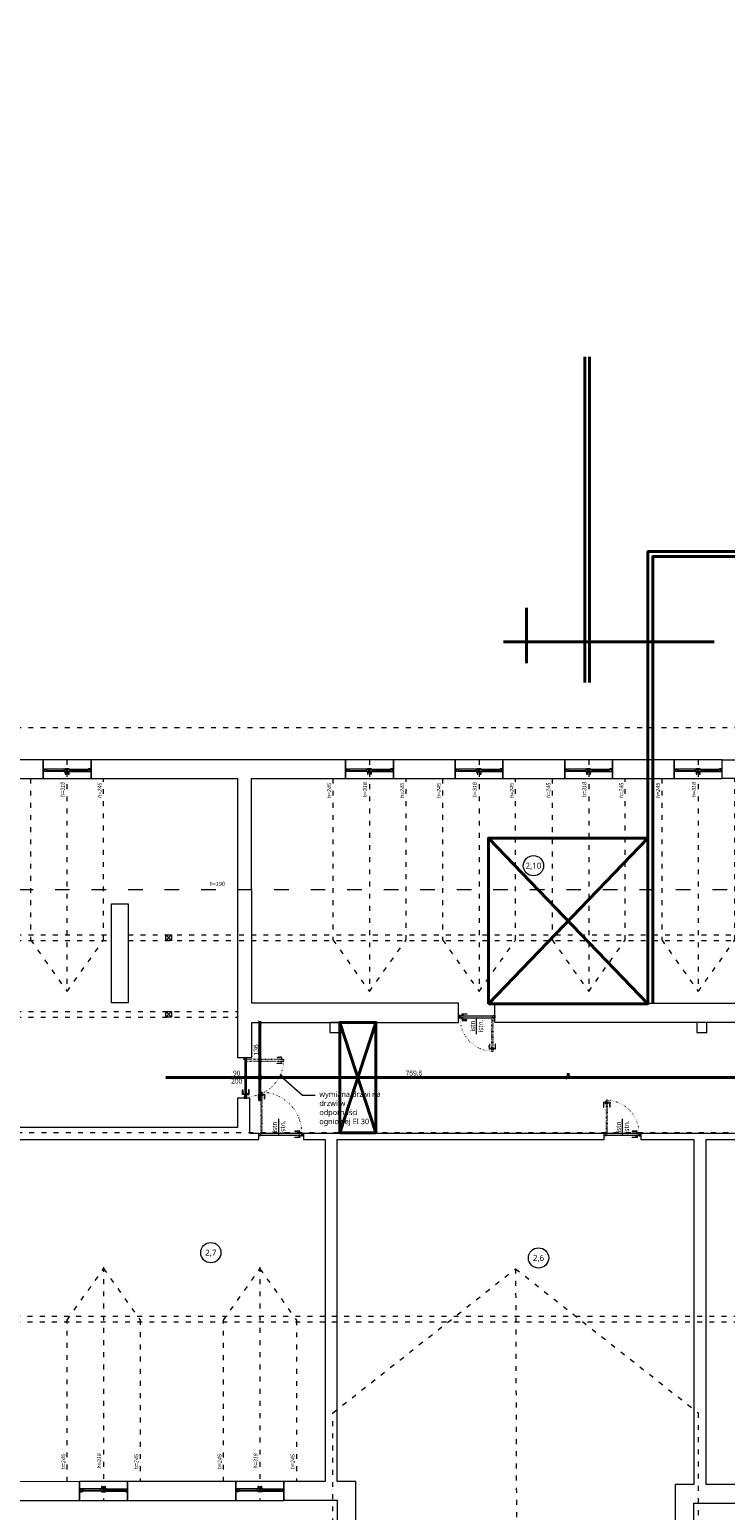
# Model space of a CAD drawing. Header units: millimetres. Extents: x -221 to 149158, y -114258 to 0.
# Tile 128 of 219: x 112417 to 114131, y -66144 to -62494. Entities that reach past the tile are written whole.
import ezdxf
from ezdxf import colors
from ezdxf.entities.mleader import LeaderData, LeaderLine
from ezdxf.enums import TextEntityAlignment as Align
from ezdxf.math import Vec2, Vec3

# ---------------------------------------------------------------- set-up
doc = ezdxf.new("R2010")
doc.units = ezdxf.units.MM
doc.linetypes.add('ACAD_ISO03W100', pattern=[30, 12, -18])
doc.linetypes.add('ACAD_ISO07W100', pattern=[3, 0, -3])
doc.layers.get('0').update_dxf_attribs({"lineweight": 0})
doc.layers.add('A-przekrycieram.ART', color=7, linetype='Continuous', lineweight=0, true_color=0xffffff)
doc.layers.add('opis_arch', color=7, linetype='Continuous', lineweight=15, true_color=0x4a783b)
for name, color, linetype, lineweight in [('konstrukcja istn..KF', 252, 'Continuous', 15), ('opis..KF', 250, 'Continuous', 15), ('stolarka_arch', 250, 'Continuous', 5), ('wymiar..KF', 12, 'Continuous', 5), ('ściany ist..KF', 61, 'Continuous', 5)]:
    doc.layers.add(name, color=color, linetype=linetype, lineweight=lineweight)
doc.styles.add('ARCH', font='segoeuil.ttf')
doc.styles.add('kamil', font='GOTHIC.TTF')
doc.dimstyles.new('100..KF', dxfattribs={"dimtxt": 12, "dimasz": 10, "dimexe": 5, "dimexo": 5, "dimgap": 3, "dimtad": 1, "dimdec": 1, "dimrnd": 0.5, "dimtxsty": 'kamil', "dimblk": 'ARCHTICK', "dimcen": 0, "dimclrd": 256, "dimclre": 256, "dimclrt": 256, "dimadec": 0, "dimazin": 0, "dimtfac": 1, "dimtdec": 1, "dimtofl": 0, "dimtmove": 0, "dimatfit": 3, "dimfxl": 10, "dimfxlon": 1, "dimlwd": 0, "dimlwe": 0, "dimarcsym": 0})
doc.dimstyles.new('50..KF', dxfattribs={"dimscale": 0.5, "dimtxt": 12, "dimasz": 10, "dimexe": 5, "dimexo": 5, "dimgap": 3, "dimtad": 1, "dimdec": 1, "dimrnd": 0.5, "dimtxsty": 'kamil', "dimblk": 'ARCHTICK', "dimcen": 0, "dimclrd": 256, "dimclre": 256, "dimclrt": 256, "dimadec": 0, "dimazin": 0, "dimtfac": 1, "dimtdec": 1, "dimtofl": 0, "dimtmove": 0, "dimatfit": 3, "dimfxl": 10, "dimfxlon": 1, "dimlwd": 0, "dimlwe": 0, "dimarcsym": 0})

# ---------------------------------------------------------------- blocks, each defined once
blk = doc.blocks.new('_ArchTick')
at = {"color": 0, "linetype": 'ByBlock', "const_width": 0.15}
blk.add_lwpolyline([(-0.5, -0.5), (0.5, 0.5)], dxfattribs=at)
blk = doc.blocks.new('*D1242')
at = {"layer": 'Defpoints', "color": 0, "linetype": 'ByBlock', "lineweight": 40, "transparency": 16777216}
for p in [(112984, -64941), (112984, -64941), (112984, -65077)]:
    blk.add_point(p, dxfattribs=at)
at = {"layer": 'wymiar..KF', "linetype": 'Continuous', "lineweight": 0, "transparency": 16777216}
for p, q in [((112984, -64941), (112979, -64941)), ((112984, -65077), (112984, -64941)), ((112984, -65077), (112979, -65077))]:
    blk.add_line(p, q, dxfattribs=at)
at = {"layer": 'wymiar..KF', "linetype": 'ByBlock', "lineweight": 0, "transparency": 16777216, "xscale": 10, "yscale": 10, "zscale": 10}
for p, rotation in [((112984, -64941), 90), ((112984, -65077), 270)]:
    blk.add_blockref('_ArchTick', p, dxfattribs=dict(at, rotation=rotation))
at = {"layer": 'wymiar..KF', "linetype": 'ByBlock', "lineweight": 40, "transparency": 16777216, "insert": (112974.7, -65009), "char_height": 12, "attachment_point": 5, "rotation": 90, "style": 'kamil'}
blk.add_mtext('136', dxfattribs=at)
blk = doc.blocks.new('*D1243')
at = {"layer": 'Defpoints', "color": 0, "linetype": 'ByBlock', "lineweight": 40, "transparency": 16777216}
for p in [(112984, -65077), (113743.7, -65077), (113743.7, -65077)]:
    blk.add_point(p, dxfattribs=at)
at = {"layer": 'wymiar..KF', "linetype": 'Continuous', "lineweight": 0, "transparency": 16777216}
for p, q in [((112984, -65077), (112984, -65072)), ((113743.7, -65077), (113743.7, -65072)), ((112984, -65077), (113743.7, -65077))]:
    blk.add_line(p, q, dxfattribs=at)
at = {"layer": 'wymiar..KF', "linetype": 'ByBlock', "lineweight": 0, "transparency": 16777216, "xscale": 10, "yscale": 10, "zscale": 10, "rotation": 180}
blk.add_blockref('_ArchTick', (112984, -65077), dxfattribs=at)
at = {"layer": 'wymiar..KF', "linetype": 'ByBlock', "lineweight": 0, "transparency": 16777216, "xscale": 10, "yscale": 10, "zscale": 10}
blk.add_blockref('_ArchTick', (113743.7, -65077), dxfattribs=at)
at = {"layer": 'wymiar..KF', "linetype": 'ByBlock', "lineweight": 40, "transparency": 16777216, "insert": (113363.8, -65067.2), "char_height": 12, "attachment_point": 5, "style": 'kamil'}
blk.add_mtext('759,5', dxfattribs=at)
blk = doc.blocks.new('*D1279')
at = {"layer": 'Defpoints', "color": 0, "transparency": 16777216}
for p in [(14.6, -62912.1), (119184.8, -62912.1), (0, -62950)]:
    blk.add_point(p, dxfattribs=at)
at = {"layer": 'wymiar..KF', "linetype": 'Continuous', "lineweight": 0, "transparency": 16777216}
for p, q in [((19.6, -62912.1), (12.1, -62912.1)), ((14.6, -62950), (14.6, -62912.1)), ((9.6, -62950), (17.1, -62950))]:
    blk.add_line(p, q, dxfattribs=at)
at = {"layer": 'wymiar..KF', "lineweight": 0, "transparency": 16777216, "xscale": 5, "yscale": 5, "zscale": 5}
for p, rotation in [((14.6, -62912.1), 90), ((14.6, -62950), 270)]:
    blk.add_blockref('_ArchTick', p, dxfattribs=dict(at, rotation=rotation))
at = {"layer": 'wymiar..KF', "transparency": 16777216, "insert": (10, -62931.1), "char_height": 6, "attachment_point": 5, "rotation": 90, "style": 'kamil'}
blk.add_mtext('38', dxfattribs=at)
blk = doc.blocks.new('*U1674')
at = {"layer": 'A-przekrycieram.ART'}
h = blk.add_hatch(color=256, dxfattribs=at)
h.dxf.hatch_style = 1
h.paths.add_polyline_path([(0, 4200), (5940, 4200), (5940, 0), (0, 0)])
h.paths.add_polyline_path([(200, 4100), (5840, 4100), (5840, 100), (200, 100)], flags=16)
blk = doc.blocks.new('*U631')
at = {"layer": 'stolarka_arch', "lineweight": 0}
blk.add_lwpolyline([(0, 0), (118, 0), (118, -46.8), (0, -46.8)], close=True, dxfattribs=at)
at = {"layer": 'stolarka_arch'}
for points in [[(0, -22), (6, -22), (6, -23), (3, -23), (3, -28), (0, -28)], [(3, -23), (8, -23), (8, -29), (2, -29), (2, -28), (3, -28)], [(8, -26), (52, -26), (52, -23), (8, -23)], [(8, -26), (52, -26), (52, -29), (8, -29)], [(57, -23), (52, -23), (52, -29), (58, -29), (58, -28), (57, -28)], [(57, -30), (53, -30), (53, -29), (57, -29)], [(54, -22), (64, -22), (64, -23), (61, -23), (61, -28), (57, -28), (57, -23), (54, -23)], [(56, -35), (54, -35), (54, -30), (56, -30)], [(61, -23), (66, -23), (66, -29), (60, -29), (60, -28), (61, -28)], [(65, -30), (61, -30), (61, -29), (65, -29)], [(64, -35), (62, -35), (62, -30), (64, -30)], [(110, -26), (66, -26), (66, -23), (110, -23)], [(110, -26), (66, -26), (66, -29), (110, -29)], [(115, -23), (110, -23), (110, -29), (116, -29), (116, -28), (115, -28)], [(118, -22), (112, -22), (112, -23), (115, -23), (115, -28), (118, -28)]]:
    blk.add_lwpolyline(points, close=True, dxfattribs=at)
blk = doc.blocks.new('*U649')
at = {"layer": 'stolarka_arch', "linetype": 'ACAD_ISO03W100', "lineweight": 0, "ltscale": 0.1}
for points in [[(3.5, 77), (-1.5, 77), (-1.5, 65), (-0.5, 65), (-0.5, 75), (3.5, 75)], [(3.5, 78), (3.5, 74), (4.5, 74), (4.5, 78)], [(4.5, 82), (4.5, 0), (8.5, 0), (8.5, 82)], [(9.5, 78), (9.5, 74), (8.5, 74), (8.5, 78)], [(9.5, 77), (14.5, 77), (14.5, 65), (13.5, 65), (13.5, 75), (9.5, 75)]]:
    blk.add_lwpolyline(points, close=True, dxfattribs=at)
at = {"layer": 'stolarka_arch'}
for points in [[(5, -4), (5, -6), (0, -6), (0, 0), (4, 0), (4, -4), (5, -4)], [(86, 0), (4, 0), (4, -4), (86, -4)], [(81, 1), (81, 6), (69, 6), (69, 5), (79, 5), (79, 1)], [(82, 1), (78, 1), (78, 0), (82, 0)], [(85, -4), (85, -6), (90, -6), (90, 0), (86, 0), (86, -4), (85, -4)], [(81, -5), (81, -10), (69, -10), (69, -9), (79, -9), (79, -5)], [(82, -5), (78, -5), (78, -4), (82, -4)]]:
    blk.add_lwpolyline(points, close=True, dxfattribs=at)
blk.add_circle((4, 0.5), 0.5, dxfattribs=at)
at = {"layer": 'stolarka_arch', "linetype": 'ACAD_ISO07W100', "lineweight": 0, "ltscale": 0.5}
blk.add_arc((4, 0), 82, 0, 89.6506, dxfattribs=at)
blk = doc.blocks.new('*U650')
at = {"layer": 'stolarka_arch', "linetype": 'ACAD_ISO03W100', "lineweight": 0, "ltscale": 0.1}
for points in [[(3.5, 97), (-1.5, 97), (-1.5, 85), (-0.5, 85), (-0.5, 95), (3.5, 95)], [(3.5, 98), (3.5, 94), (4.5, 94), (4.5, 98)], [(4.5, 102), (4.5, 0), (8.5, 0), (8.5, 102)], [(9.5, 98), (9.5, 94), (8.5, 94), (8.5, 98)], [(9.5, 97), (14.5, 97), (14.5, 85), (13.5, 85), (13.5, 95), (9.5, 95)]]:
    blk.add_lwpolyline(points, close=True, dxfattribs=at)
at = {"layer": 'stolarka_arch'}
for points in [[(5, -4), (5, -6), (0, -6), (0, 0), (4, 0), (4, -4), (5, -4)], [(106, 0), (4, 0), (4, -4), (106, -4)], [(101, 1), (101, 6), (89, 6), (89, 5), (99, 5), (99, 1)], [(102, 1), (98, 1), (98, 0), (102, 0)], [(105, -4), (105, -6), (110, -6), (110, 0), (106, 0), (106, -4), (105, -4)], [(101, -5), (101, -10), (89, -10), (89, -9), (99, -9), (99, -5)], [(102, -5), (98, -5), (98, -4), (102, -4)]]:
    blk.add_lwpolyline(points, close=True, dxfattribs=at)
blk.add_circle((4, 0.5), 0.5, dxfattribs=at)
at = {"layer": 'stolarka_arch', "linetype": 'ACAD_ISO07W100', "lineweight": 0, "ltscale": 0.5}
blk.add_arc((4, 0), 102, 0, 89.6506, dxfattribs=at)
blk = doc.blocks.new('*U646')
at = {"layer": 'stolarka_arch', "linetype": 'ACAD_ISO03W100', "lineweight": 0, "ltscale": 0.1}
for points in [[(3.5, 77), (-1.5, 77), (-1.5, 65), (-0.5, 65), (-0.5, 75), (3.5, 75)], [(3.5, 78), (3.5, 74), (4.5, 74), (4.5, 78)], [(4.5, 82), (4.5, 0), (8.5, 0), (8.5, 82)], [(9.5, 78), (9.5, 74), (8.5, 74), (8.5, 78)], [(9.5, 77), (14.5, 77), (14.5, 65), (13.5, 65), (13.5, 75), (9.5, 75)]]:
    blk.add_lwpolyline(points, close=True, dxfattribs=at)
at = {"layer": 'stolarka_arch'}
for points in [[(5, -4), (5, -6), (0, -6), (0, 0), (4, 0), (4, -4), (5, -4)], [(86, 0), (4, 0), (4, -4), (86, -4)], [(81, 1), (81, 6), (69, 6), (69, 5), (79, 5), (79, 1)], [(82, 1), (78, 1), (78, 0), (82, 0)], [(85, -4), (85, -6), (90, -6), (90, 0), (86, 0), (86, -4), (85, -4)], [(81, -5), (81, -10), (69, -10), (69, -9), (79, -9), (79, -5)], [(82, -5), (78, -5), (78, -4), (82, -4)]]:
    blk.add_lwpolyline(points, close=True, dxfattribs=at)
blk.add_circle((4, 0.5), 0.5, dxfattribs=at)
at = {"layer": 'stolarka_arch', "linetype": 'ACAD_ISO07W100', "lineweight": 0, "ltscale": 0.5}
blk.add_arc((4, 0), 82, 0, 89.6506, dxfattribs=at)
blk = doc.blocks.new('*U642')
at = {"layer": 'stolarka_arch', "lineweight": 0}
blk.add_lwpolyline([(0, 0), (118, 0), (118, -46.8), (0, -46.8)], close=True, dxfattribs=at)
at = {"layer": 'stolarka_arch'}
for points in [[(0, -22), (6, -22), (6, -23), (3, -23), (3, -28), (0, -28)], [(3, -23), (8, -23), (8, -29), (2, -29), (2, -28), (3, -28)], [(8, -26), (52, -26), (52, -23), (8, -23)], [(8, -26), (52, -26), (52, -29), (8, -29)], [(57, -23), (52, -23), (52, -29), (58, -29), (58, -28), (57, -28)], [(57, -30), (53, -30), (53, -29), (57, -29)], [(54, -22), (64, -22), (64, -23), (61, -23), (61, -28), (57, -28), (57, -23), (54, -23)], [(56, -35), (54, -35), (54, -30), (56, -30)], [(61, -23), (66, -23), (66, -29), (60, -29), (60, -28), (61, -28)], [(65, -30), (61, -30), (61, -29), (65, -29)], [(64, -35), (62, -35), (62, -30), (64, -30)], [(110, -26), (66, -26), (66, -23), (110, -23)], [(110, -26), (66, -26), (66, -29), (110, -29)], [(115, -23), (110, -23), (110, -29), (116, -29), (116, -28), (115, -28)], [(118, -22), (112, -22), (112, -23), (115, -23), (115, -28), (118, -28)]]:
    blk.add_lwpolyline(points, close=True, dxfattribs=at)
blk = doc.blocks.new('*U643')
at = {"layer": 'stolarka_arch', "lineweight": 0}
blk.add_lwpolyline([(0, 0), (118, 0), (118, -46), (0, -46)], close=True, dxfattribs=at)
at = {"layer": 'stolarka_arch'}
for points in [[(0, -22), (6, -22), (6, -23), (3, -23), (3, -28), (0, -28)], [(3, -23), (8, -23), (8, -29), (2, -29), (2, -28), (3, -28)], [(8, -26), (52, -26), (52, -23), (8, -23)], [(8, -26), (52, -26), (52, -29), (8, -29)], [(57, -23), (52, -23), (52, -29), (58, -29), (58, -28), (57, -28)], [(57, -30), (53, -30), (53, -29), (57, -29)], [(54, -22), (64, -22), (64, -23), (61, -23), (61, -28), (57, -28), (57, -23), (54, -23)], [(56, -35), (54, -35), (54, -30), (56, -30)], [(61, -23), (66, -23), (66, -29), (60, -29), (60, -28), (61, -28)], [(65, -30), (61, -30), (61, -29), (65, -29)], [(64, -35), (62, -35), (62, -30), (64, -30)], [(110, -26), (66, -26), (66, -23), (110, -23)], [(110, -26), (66, -26), (66, -29), (110, -29)], [(115, -23), (110, -23), (110, -29), (116, -29), (116, -28), (115, -28)], [(118, -22), (112, -22), (112, -23), (115, -23), (115, -28), (118, -28)]]:
    blk.add_lwpolyline(points, close=True, dxfattribs=at)
blk = doc.blocks.new('*U644')
at = {"layer": 'stolarka_arch', "lineweight": 0}
blk.add_lwpolyline([(0, 0), (118, 0), (118, -46), (0, -46)], close=True, dxfattribs=at)
at = {"layer": 'stolarka_arch'}
for points in [[(0, -22), (6, -22), (6, -23), (3, -23), (3, -28), (0, -28)], [(3, -23), (8, -23), (8, -29), (2, -29), (2, -28), (3, -28)], [(8, -26), (52, -26), (52, -23), (8, -23)], [(8, -26), (52, -26), (52, -29), (8, -29)], [(57, -23), (52, -23), (52, -29), (58, -29), (58, -28), (57, -28)], [(57, -30), (53, -30), (53, -29), (57, -29)], [(54, -22), (64, -22), (64, -23), (61, -23), (61, -28), (57, -28), (57, -23), (54, -23)], [(56, -35), (54, -35), (54, -30), (56, -30)], [(61, -23), (66, -23), (66, -29), (60, -29), (60, -28), (61, -28)], [(65, -30), (61, -30), (61, -29), (65, -29)], [(64, -35), (62, -35), (62, -30), (64, -30)], [(110, -26), (66, -26), (66, -23), (110, -23)], [(110, -26), (66, -26), (66, -29), (110, -29)], [(115, -23), (110, -23), (110, -29), (116, -29), (116, -28), (115, -28)], [(118, -22), (112, -22), (112, -23), (115, -23), (115, -28), (118, -28)]]:
    blk.add_lwpolyline(points, close=True, dxfattribs=at)
blk = doc.blocks.new('*U637')
at = {"layer": 'stolarka_arch', "lineweight": 0}
blk.add_lwpolyline([(0, 0), (118, 0), (118, -46), (0, -46)], close=True, dxfattribs=at)
at = {"layer": 'stolarka_arch'}
for points in [[(0, -22), (6, -22), (6, -23), (3, -23), (3, -28), (0, -28)], [(3, -23), (8, -23), (8, -29), (2, -29), (2, -28), (3, -28)], [(8, -26), (52, -26), (52, -23), (8, -23)], [(8, -26), (52, -26), (52, -29), (8, -29)], [(57, -23), (52, -23), (52, -29), (58, -29), (58, -28), (57, -28)], [(57, -30), (53, -30), (53, -29), (57, -29)], [(54, -22), (64, -22), (64, -23), (61, -23), (61, -28), (57, -28), (57, -23), (54, -23)], [(56, -35), (54, -35), (54, -30), (56, -30)], [(61, -23), (66, -23), (66, -29), (60, -29), (60, -28), (61, -28)], [(65, -30), (61, -30), (61, -29), (65, -29)], [(64, -35), (62, -35), (62, -30), (64, -30)], [(110, -26), (66, -26), (66, -23), (110, -23)], [(110, -26), (66, -26), (66, -29), (110, -29)], [(115, -23), (110, -23), (110, -29), (116, -29), (116, -28), (115, -28)], [(118, -22), (112, -22), (112, -23), (115, -23), (115, -28), (118, -28)]]:
    blk.add_lwpolyline(points, close=True, dxfattribs=at)
blk = doc.blocks.new('*U638')
at = {"layer": 'stolarka_arch', "lineweight": 0}
blk.add_lwpolyline([(0, 0), (118, 0), (118, -46), (0, -46)], close=True, dxfattribs=at)
at = {"layer": 'stolarka_arch'}
for points in [[(0, -22), (6, -22), (6, -23), (3, -23), (3, -28), (0, -28)], [(3, -23), (8, -23), (8, -29), (2, -29), (2, -28), (3, -28)], [(8, -26), (52, -26), (52, -23), (8, -23)], [(8, -26), (52, -26), (52, -29), (8, -29)], [(57, -23), (52, -23), (52, -29), (58, -29), (58, -28), (57, -28)], [(57, -30), (53, -30), (53, -29), (57, -29)], [(54, -22), (64, -22), (64, -23), (61, -23), (61, -28), (57, -28), (57, -23), (54, -23)], [(56, -35), (54, -35), (54, -30), (56, -30)], [(61, -23), (66, -23), (66, -29), (60, -29), (60, -28), (61, -28)], [(65, -30), (61, -30), (61, -29), (65, -29)], [(64, -35), (62, -35), (62, -30), (64, -30)], [(110, -26), (66, -26), (66, -23), (110, -23)], [(110, -26), (66, -26), (66, -29), (110, -29)], [(115, -23), (110, -23), (110, -29), (116, -29), (116, -28), (115, -28)], [(118, -22), (112, -22), (112, -23), (115, -23), (115, -28), (118, -28)]]:
    blk.add_lwpolyline(points, close=True, dxfattribs=at)
blk = doc.blocks.new('*U639')
at = {"layer": 'stolarka_arch', "lineweight": 0}
blk.add_lwpolyline([(0, 0), (118, 0), (118, -46), (0, -46)], close=True, dxfattribs=at)
at = {"layer": 'stolarka_arch'}
for points in [[(0, -22), (6, -22), (6, -23), (3, -23), (3, -28), (0, -28)], [(3, -23), (8, -23), (8, -29), (2, -29), (2, -28), (3, -28)], [(8, -26), (52, -26), (52, -23), (8, -23)], [(8, -26), (52, -26), (52, -29), (8, -29)], [(57, -23), (52, -23), (52, -29), (58, -29), (58, -28), (57, -28)], [(57, -30), (53, -30), (53, -29), (57, -29)], [(54, -22), (64, -22), (64, -23), (61, -23), (61, -28), (57, -28), (57, -23), (54, -23)], [(56, -35), (54, -35), (54, -30), (56, -30)], [(61, -23), (66, -23), (66, -29), (60, -29), (60, -28), (61, -28)], [(65, -30), (61, -30), (61, -29), (65, -29)], [(64, -35), (62, -35), (62, -30), (64, -30)], [(110, -26), (66, -26), (66, -23), (110, -23)], [(110, -26), (66, -26), (66, -29), (110, -29)], [(115, -23), (110, -23), (110, -29), (116, -29), (116, -28), (115, -28)], [(118, -22), (112, -22), (112, -23), (115, -23), (115, -28), (118, -28)]]:
    blk.add_lwpolyline(points, close=True, dxfattribs=at)
blk = doc.blocks.new('*U614')
at = {"layer": 'stolarka_arch', "linetype": 'ACAD_ISO03W100', "lineweight": 0, "ltscale": 0.1}
for points in [[(3.5, 87), (-1.5, 87), (-1.5, 75), (-0.5, 75), (-0.5, 85), (3.5, 85)], [(3.5, 88), (3.5, 84), (4.5, 84), (4.5, 88)], [(4.5, 92), (4.5, 0), (8.5, 0), (8.5, 92)], [(9.5, 88), (9.5, 84), (8.5, 84), (8.5, 88)], [(9.5, 87), (14.5, 87), (14.5, 75), (13.5, 75), (13.5, 85), (9.5, 85)]]:
    blk.add_lwpolyline(points, close=True, dxfattribs=at)
at = {"layer": 'stolarka_arch'}
for points in [[(5, -4), (5, -6), (0, -6), (0, 0), (4, 0), (4, -4), (5, -4)], [(96, 0), (4, 0), (4, -4), (96, -4)], [(91, 1), (91, 6), (79, 6), (79, 5), (89, 5), (89, 1)], [(92, 1), (88, 1), (88, 0), (92, 0)], [(95, -4), (95, -6), (100, -6), (100, 0), (96, 0), (96, -4), (95, -4)], [(91, -5), (91, -10), (79, -10), (79, -9), (89, -9), (89, -5)], [(92, -5), (88, -5), (88, -4), (92, -4)]]:
    blk.add_lwpolyline(points, close=True, dxfattribs=at)
blk.add_circle((4, 0.5), 0.5, dxfattribs=at)
at = {"layer": 'stolarka_arch', "linetype": 'ACAD_ISO07W100', "lineweight": 0, "ltscale": 0.5}
blk.add_arc((4, 0), 92, 0, 89.6506, dxfattribs=at)
blk = doc.blocks.new('nr pom')
at = {"layer": 'opis..KF', "lineweight": 20}
blk.add_circle((0, 0), 25, dxfattribs=at)
at = {"layer": 'opis..KF', "style": 'ARCH'}
blk.add_attdef('00', text='', height=15, dxfattribs=at).set_placement((0, 0), align=Align.MIDDLE_CENTER)
blk = doc.blocks.new('_Dot')
at = {"color": 0, "linetype": 'ByBlock', "lineweight": -2}
blk.add_line((-0.5, 0), (-1, 0), dxfattribs=at)
at = {"color": 0, "linetype": 'ByBlock', "const_width": 0.5}
blk.add_lwpolyline([(-0.25, 0, 1), (0.25, 0, 1)], format="xyb", close=True, dxfattribs=at)
blk = doc.blocks.new('opis drzwi')
at = {"layer": 'opis..KF'}
blk.add_line((-20, 0), (20, 0), dxfattribs=at)
at = {"layer": 'opis..KF', "style": 'ARCH', "flags": 12}
for tag, p in [('90', (0, 10)), ('200', (0, -10))]:
    blk.add_attdef(tag, text='', height=12, dxfattribs=at).set_placement(p, align=Align.MIDDLE_CENTER)

msp = doc.modelspace()

# ---------------------------------------------------------------- linework, layer by layer
at = {"linetype": 'ACAD_ISO03W100'}
for p, q in [((112508.56, -64293.99), (112508.56, -64864.86)), ((113254.04, -64293.99), (113254.04, -64865.32)), ((113524.23, -64293.99), (113524.23, -64864.94)), ((113794.23, -64293.99), (113794.23, -64864.94)), ((114064.23, -64293.99), (114064.23, -64864.94)), ((111573.82, -64724.99), (112617.47, -64724.99)), ((111573.82, -64738.99), (112617.47, -64738.99)), ((112659.97, -64724.99), (112928.97, -64724.99)), ((112659.97, -64738.99), (112928.97, -64738.99)), ((112932.55, -64724.99), (115319.51, -64724.99)), ((112932.55, -64738.99), (115319.51, -64738.99)), ((111573.82, -64913.99), (112928.97, -64913.99)), ((111573.82, -64927.99), (112928.97, -64927.99)), ((115697.76, -65212.99), (111279.9, -65212.99)), ((112598.8, -65544.28), (112598.8, -66119.06)), ((112984.05, -65544.28), (112984.05, -66119.05)), ((113614.05, -65548.29), (113616.7, -66324.48)), ((112081.6, -65665), (116275.01, -65665)), ((112081.6, -65679), (116275.01, -65679))]:
    msp.add_line(p, q, dxfattribs=at)
for points in [[(112129.04, -66198.99), (110500.05, -66199.05), (110267.63, -65948.78), (110267.63, -65414.99), (110347.63, -65414.99), (110347.63, -64997.99), (110267.63, -64997.99), (110267.63, -62604.99), (111453.63, -62604.99), (111453.63, -64213.99), (114716.51, -64213.99), (114716.51, -62604.99)], [(111453.63, -62604.99), (111453.63, -64213.99), (114716.51, -64213.99), (114716.51, -62684.99)], [(112418.8, -64339.99), (112418.8, -64738), (112508.8, -64864.9), (112598.8, -64738), (112598.8, -64339.99)], [(113164.04, -64339.99), (113164.04, -64738.01), (113254.04, -64864.9), (113344.04, -64738.01), (113344.04, -64339.99)], [(113434.22, -64339.9), (113434.22, -64737.92), (113524.23, -64864.81), (113614.23, -64737.92), (113614.22, -64339.9)], [(113704.22, -64339.99), (113704.22, -64738.01), (113794.23, -64864.9), (113884.23, -64738.01), (113884.22, -64339.99)], [(113974.22, -64339.99), (113974.22, -64738.01), (114064.23, -64864.9), (114154.22, -64738.01), (114154.22, -64339.99)], [(112508.8, -66072.96), (112508.8, -65674.95), (112598.8, -65548.05), (112688.8, -65674.95), (112688.8, -66072.96)], [(112894.04, -66073.25), (112894.04, -65675.24), (112984.04, -65548.34), (113074.04, -65675.24), (113074.04, -66073.25)], [(113164.05, -66326.03), (113164.05, -65903.49), (113614.05, -65548.29), (114064.05, -65903.49), (114064.05, -66322.96)]]:
    msp.add_lwpolyline(points, dxfattribs=at)
at = {"linetype": 'ACAD_ISO03W100', "ltscale": 3}
msp.add_lwpolyline([(114585.16, -64613.99), (111569.47, -64613.99)], dxfattribs=at)
for points in [[(113156.47, -64941), (113156.47, -64966), (113181.47, -64966), (113181.47, -64941), (113156.47, -64941)], [(114060.37, -64940.99), (114060.37, -64965.99), (114085.37, -64965.99), (114085.37, -64940.99), (114060.37, -64940.99)]]:
    msp.add_lwpolyline(points)
at = {"layer": 'konstrukcja istn..KF'}
for p, q in [((112751.97, -64724.99), (112765.97, -64738.99)), ((112751.97, -64738.99), (112765.97, -64724.99)), ((112751.97, -64913.99), (112765.97, -64927.99)), ((112751.97, -64927.99), (112765.97, -64913.99))]:
    msp.add_line(p, q, dxfattribs=at)
at = {"layer": 'konstrukcja istn..KF', "color": 18, "true_color": 0x000000}
for points in [[(112751.97, -64724.99), (112765.97, -64724.99), (112765.97, -64738.99), (112751.97, -64738.99), (112751.97, -64724.99)], [(112751.97, -64913.99), (112765.97, -64913.99), (112765.97, -64927.99), (112751.97, -64927.99), (112751.97, -64913.99)]]:
    msp.add_lwpolyline(points, dxfattribs=at)
at = {"layer": 'wymiar..KF', "color": 114, "linetype": 'ByBlock', "lineweight": 40, "true_color": 0x139b48}
for p, q in [((113784.46, -64102.99), (113784.46, -63300.78)), ((113796.46, -64102.99), (113796.46, -63300.78)), ((113640.71, -63918.99), (113640.71, -64055.3)), ((113547.21, -64487.17), (113940.21, -64894.99)), ((113547.21, -64894.99), (113940.21, -64487.17)), ((114463.48, -65076.99), (112751.84, -65076.99))]:
    msp.add_line(p, q, dxfattribs=at)
for points in [[(113940.21, -64894.99), (113940.21, -63780.83), (114782.21, -63780.83)], [(113952.21, -64894.99), (113952.21, -63792.83), (114782.21, -63792.83)], [(113584.19, -64003.37), (114103.43, -64003.37)], [(112983.98, -64938.39), (112983.98, -65135.13)], [(113181.31, -65212.99), (113269.97, -64940.99), (113181.31, -64940.99), (113269.97, -65212.99)], [(113743.71, -65077.02), (113743.71, -65066.02)]]:
    msp.add_lwpolyline(points, dxfattribs=at)
for points in [[(113547.21, -64894.99), (113940.21, -64894.99), (113940.21, -64487.17), (113547.21, -64487.17)], [(113181.31, -64940.99), (113269.97, -64940.99), (113269.97, -65212.99), (113181.31, -65212.99)]]:
    msp.add_lwpolyline(points, close=True, dxfattribs=at)
at = {"layer": 'ściany ist..KF', "linetype": 'ByBlock'}
for points in [[(112207.8, -64339.99), (112449.8, -64339.99), (112449.8, -64293.99), (112207.8, -64293.99)], [(113313.04, -64339.99), (113465.04, -64339.99), (113465.04, -64293.99), (113313.04, -64293.99)], [(113583.04, -64339.99), (113735.04, -64339.99), (113735.04, -64293.99), (113583.04, -64293.99)], [(113853.04, -64339.99), (114005.04, -64339.99), (114005.04, -64293.99), (113853.04, -64293.99)], [(112617.47, -64891.99), (112659.97, -64891.99), (112659.97, -64649.99), (112617.47, -64649.99)], [(112657.8, -66119.77), (112925.05, -66119.71), (112925.05, -66072.94), (112657.8, -66073)]]:
    msp.add_lwpolyline(points, close=True, dxfattribs=at)
for points in [[(112567.8, -64293.99), (112567.8, -64339.99), (112928.97, -64339.99), (112928.97, -65028), (112963.97, -65028), (112963.97, -64940.99), (113473.14, -64940.99), (113473.14, -64893.99), (112963.97, -64893.99), (112962.97, -64339.99), (113195.04, -64339.99), (113195.04, -64293.99), (112567.8, -64293.99)], [(113563.14, -64940.99), (113563.14, -64893.99), (114306.98, -64893.99), (114306.98, -64339.99), (114123.04, -64339.99), (114123.04, -64293.99), (114365.04, -64293.99), (114365.04, -64339.99), (114336.98, -64339.99), (114336.98, -64893.99), (114354.36, -64893.99), (114354.36, -64940.99), (113563.14, -64940.99)], [(112928.97, -65128), (112928.97, -65200), (112357.97, -65200), (112357.97, -66073), (112297.8, -66073), (112297.8, -66119.77), (112539.8, -66119.57), (112539.8, -66073.57), (112387.97, -66073), (112387.97, -65230), (112981.51, -65230), (112981.47, -65215), (112958.97, -65215), (112958.97, -65128), (112928.97, -65128)], [(113091.47, -65215), (113091.51, -65230), (113144.55, -65230), (113144.55, -66072.94), (113043.05, -66072.94), (113043.05, -66118.94), (113174.55, -66118.94), (113174.55, -66246), (113502.42, -66246), (113502.42, -66200), (113220.55, -66200), (113220.55, -66073.05), (113174.55, -66073), (113174.55, -65230), (113832.46, -65230), (113832.46, -65215), (113091.51, -65214.99)], [(113753.42, -66200), (113753.42, -66246), (114053.55, -66246), (114053.55, -66126), (114185.05, -66126), (114185.05, -66080), (114083.65, -66080), (114083.93, -65229.94), (114248.51, -65229.99), (114248.51, -65215), (113922.46, -65215), (113922.46, -65229.89), (114053.55, -65229.64), (114053.55, -66079.94), (114007.55, -66080), (114007.55, -66200), (113753.42, -66199.22)]]:
    msp.add_lwpolyline(points, dxfattribs=at)

# ---------------------------------------------------------------- block references
at = {"xscale": 2, "yscale": 2, "zscale": 2}
msp.add_blockref('*U1674', (108660.19, -67505.02), dxfattribs=at)
at = {"layer": 'opis..KF', "color": 30}
for p, values in [((113658.14, -64554.92), {'00': '2,10'}), ((112863.04, -65508.65), {'00': '2,7'}), ((113670.64, -65521.72), {'00': '2,6'})]:
    msp.add_blockref('nr pom', p, dxfattribs=at).add_auto_attribs(values)
at = {"layer": 'opis_arch'}
ref = msp.add_blockref('opis drzwi', (113518.14, -64950.1), dxfattribs=dict(at, rotation=90))
ref.add_attrib('90', 'istn', dxfattribs={"layer": 'opis..KF', "height": 12, "rotation": 90, "style": 'ARCH'}).set_placement((113508.14, -64950.1), align=Align.MIDDLE_CENTER)
ref.add_attrib('200', 'istn.', dxfattribs={"layer": 'opis..KF', "height": 12, "rotation": 90, "style": 'ARCH'}).set_placement((113528.14, -64950.1), align=Align.MIDDLE_CENTER)
ref = msp.add_blockref('opis drzwi', (112926.83, -65076.15), dxfattribs=at)
ref.add_attrib('90', '90', dxfattribs={"layer": 'opis..KF', "height": 12, "style": 'ARCH'}).set_placement((112926.83, -65066.15), align=Align.MIDDLE_CENTER)
ref.add_attrib('200', '200', dxfattribs={"layer": 'opis..KF', "height": 12, "style": 'ARCH'}).set_placement((112926.83, -65086.15), align=Align.MIDDLE_CENTER)
ref = msp.add_blockref('opis drzwi', (113030.27, -65198.89), dxfattribs=dict(at, rotation=90))
ref.add_attrib('90', 'istn', dxfattribs={"layer": 'opis..KF', "height": 12, "rotation": 90, "style": 'ARCH'}).set_placement((113020.27, -65198.89), align=Align.MIDDLE_CENTER)
ref.add_attrib('200', 'istn.', dxfattribs={"layer": 'opis..KF', "height": 12, "rotation": 90, "style": 'ARCH'}).set_placement((113040.27, -65198.89), align=Align.MIDDLE_CENTER)
ref = msp.add_blockref('opis drzwi', (113877.46, -65198.89), dxfattribs=dict(at, rotation=90))
ref.add_attrib('90', 'istn', dxfattribs={"layer": 'opis..KF', "height": 12, "rotation": 90, "style": 'ARCH'}).set_placement((113867.46, -65198.89), align=Align.MIDDLE_CENTER)
ref.add_attrib('200', 'istn.', dxfattribs={"layer": 'opis..KF', "height": 12, "rotation": 90, "style": 'ARCH'}).set_placement((113887.46, -65198.89), align=Align.MIDDLE_CENTER)
at = {"layer": 'stolarka_arch', "xscale": -1}
for name, p in [('*U639', (112567.8, -64293.99)), ('*U638', (113313.04, -64293.99)), ('*U637', (113583.04, -64293.99)), ('*U644', (113853.04, -64293.99)), ('*U643', (114123.04, -64293.99))]:
    msp.add_blockref(name, p, dxfattribs=at)
at = {"layer": 'stolarka_arch'}
for name, p, rotation in [('*U646', (113563.14, -64930.1), 180), ('*U614', (112951.24, -65028), 270)]:
    msp.add_blockref(name, p, dxfattribs=dict(at, rotation=rotation))
for name, p in [('*U650', (112981.47, -65215)), ('*U649', (113832.46, -65214.89))]:
    msp.add_blockref(name, p, dxfattribs=at)
at = {"layer": 'stolarka_arch', "xscale": -1, "rotation": 180}
for name, p in [('*U631', (112539.8, -66119.77)), ('*U642', (112925.05, -66119.71))]:
    msp.add_blockref(name, p, dxfattribs=at)

# ---------------------------------------------------------------- texts
at = {"layer": 'opis..KF', "char_height": 9.6, "attachment_point": 5, "rotation": 90, "style": 'ARCH'}
for s, insert in [('{\\fCentury Gothic|b0|i1|c238|p34;h=318}', (112497.75, -64366.96)), ('{\\fCentury Gothic|b0|i1|c238|p34;h=245}', (112589.25, -64368.94)), ('{\\fCentury Gothic|b0|i1|c238|p34;h=245}', (113154.74, -64369.7)), ('{\\fCentury Gothic|b0|i1|c238|p34;h=318}', (113243.24, -64367.72)), ('{\\fCentury Gothic|b0|i1|c238|p34;h=245}', (113334.74, -64369.7)), ('{\\fCentury Gothic|b0|i1|c238|p34;h=245}', (113424.92, -64369.7)), ('{\\fCentury Gothic|b0|i1|c238|p34;h=318}', (113513.42, -64367.72)), ('{\\fCentury Gothic|b0|i1|c238|p34;h=245}', (113604.92, -64369.7)), ('{\\fCentury Gothic|b0|i1|c238|p34;h=245}', (113694.92, -64369.28)), ('{\\fCentury Gothic|b0|i1|c238|p34;h=318}', (113783.42, -64367.3)), ('{\\fCentury Gothic|b0|i1|c238|p34;h=245}', (113874.92, -64369.28)), ('{\\fCentury Gothic|b0|i1|c238|p34;h=245}', (113964.92, -64369.28)), ('{\\fCentury Gothic|b0|i1|c238|p34;h=318}', (114053.42, -64367.3)), ('{\\fCentury Gothic|b0|i1|c238|p34;h=245}', (112499.49, -66023.8)), ('{\\fCentury Gothic|b0|i1|c238|p34;h=318}', (112587.99, -66021.82)), ('{\\fCentury Gothic|b0|i1|c238|p34;h=245}', (112679.49, -66023.8)), ('{\\fCentury Gothic|b0|i1|c238|p34;h=245}', (112884.74, -66023.8)), ('{\\fCentury Gothic|b0|i1|c238|p34;h=318}', (112973.24, -66021.82)), ('{\\fCentury Gothic|b0|i1|c238|p34;h=245}', (113064.74, -66023.8))]:
    msp.add_mtext_dynamic_manual_height_columns(s, width=156.7001, gutter_width=70, heights=[0], dxfattribs=dict(at, insert=insert))
at = {"layer": 'opis..KF', "insert": (112878.9, -64599.58), "char_height": 9.6, "attachment_point": 5, "style": 'ARCH'}
msp.add_mtext_dynamic_manual_height_columns('{\\fCentury Gothic|b0|i1|c238|p34;h=190}', width=156.7001, gutter_width=70, heights=[0], dxfattribs=at)

# ---------------------------------------------------------------- dimensions: what is measured, and where the dimension line sits
at = {"layer": 'wymiar..KF'}
dim = msp.add_linear_dim(base=(14.6, -62912.12), p1=(0, -62950.01), p2=(119184.82, -62912.12), angle=90, dimstyle='50..KF', override={"dimtmove": 1}, dxfattribs=at)
dim.commit()
dim.dimension.update_dxf_attribs({"geometry": '*D1279', "text_midpoint": (9.95, -62931.07)})
at = {"layer": 'wymiar..KF', "color": 114, "linetype": 'ByBlock', "lineweight": 40, "true_color": 0x139b48}
dim = msp.add_linear_dim(base=(112983.95, -64940.99), p1=(112983.98, -65076.99), p2=(112983.98, -64940.99), angle=90, dimstyle='100..KF', dxfattribs=at)
dim.commit()
dim.dimension.update_dxf_attribs({"geometry": '*D1242', "text_midpoint": (112974.65, -65008.99)})
dim = msp.add_linear_dim(base=(113743.71, -65077.02), p1=(112983.98, -65077.02), p2=(113743.71, -65077.02), dimstyle='100..KF', dxfattribs=at)
dim.commit()
dim.dimension.update_dxf_attribs({"geometry": '*D1243', "text_midpoint": (113363.85, -65067.17)})

# ---------------------------------------------------------------- leaders
at = {"layer": 'opis..KF', "lineweight": 9}
ml = msp.add_multileader_mtext('Standard', dxfattribs=at)
ml.set_content('wymiana drzwi na drzwi w odporności ogniowej EI 30', color=256, style='ARCH')
ml.set_leader_properties(color=256, linetype='ByLayer', lineweight=-1)
ml.set_arrow_properties(name='DOT')
ml.build(insert=Vec2(0, 0))
ml.multileader.update_dxf_attribs({"dogleg_length": 31.74, "arrow_head_size": 8.39})
ctx = ml.context
ctx.base_point, ctx.char_height, ctx.arrow_head_size, ctx.landing_gap_size, ctx.plane_origin = Vec3(113120.49, -65120.35), 13.4164, 8.39, 10.06, Vec3(112433.96, -65183.93)
notes = []
notes.append((ctx, [(1, (1, 1, 0), (113088.75, -65120.35), (1, 0), 31.74, [(0, [(113036.11, -65073.93)], 0, [])])]))
ctx.mtext.insert, ctx.mtext.width, ctx.mtext.flow_direction = Vec3(113130.55, -65111.39), 156.2211, 5
for ctx, leaders in notes:
    for number, flags, end, landing, length, lines in leaders:
        leader = LeaderData()
        leader.index, (leader.has_last_leader_line, leader.has_dogleg_vector, leader.attachment_direction) = number, flags
        leader.last_leader_point, leader.dogleg_vector, leader.dogleg_length = Vec3(end), Vec3(landing), length
        for number, points, colour, breaks in lines:
            line = LeaderLine()
            line.index, line.vertices, line.color, line.breaks = number, Vec3.list(points), colors.encode_raw_color(colour), breaks
            leader.lines.append(line)
        ctx.leaders.append(leader)

doc.saveas('drawing.dxf')
